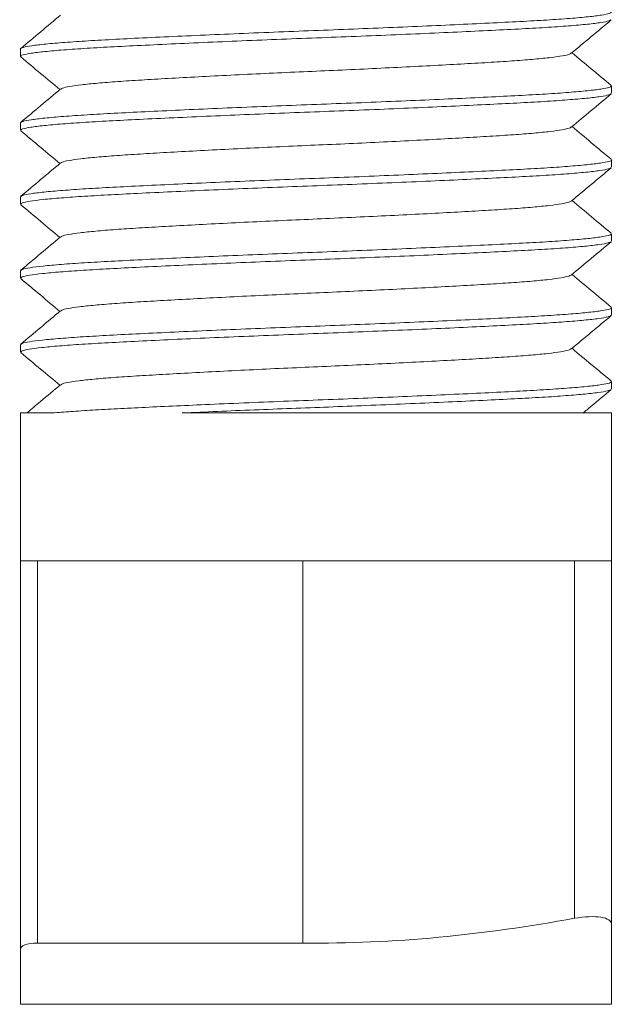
# Model space of a CAD drawing. Header units: millimetres. Extents: x 0 to 210, y 0 to 297.
# Tile 5 of 8: x 118 to 134, y 114 to 141. Entities that reach past the tile are written whole.
import ezdxf

# ---------------------------------------------------------------- set-up
doc = ezdxf.new("R2010")
doc.units = ezdxf.units.MM

msp = doc.modelspace()

# ---------------------------------------------------------------- linework, layer by layer
at = {"color": 7, "linetype": 'Continuous', "lineweight": 15}
for p, q in [((118.333, 139.852), (118.333, 139.652)), ((134.333, 138.652), (134.333, 138.852)), ((118.333, 137.852), (118.333, 137.652)), ((134.333, 136.652), (134.333, 136.852)), ((118.333, 135.852), (118.333, 135.652)), ((134.333, 134.652), (134.333, 134.852)), ((118.333, 133.852), (118.333, 133.652)), ((134.333, 132.652), (134.333, 132.852)), ((118.333, 131.852), (118.333, 131.652)), ((134.333, 130.652), (134.333, 130.852)), ((118.333, 130.002), (118.333, 126.002)), ((118.333, 130.002), (119.198, 130.002)), ((122.715, 130.002), (134.333, 130.002)), ((134.333, 126.002), (134.333, 130.002)), ((118.333, 115.481), (118.333, 126.002)), ((118.333, 126.002), (118.794, 126.002)), ((118.794, 126.002), (118.794, 115.659)), ((125.98, 126.002), (118.794, 126.002)), ((125.98, 126.002), (125.98, 115.659)), ((125.98, 126.002), (133.333, 126.002)), ((133.333, 116.329), (133.333, 126.002)), ((133.333, 126.002), (134.333, 126.002)), ((134.333, 126.002), (134.333, 116.171)), ((125.98, 115.659), (118.794, 115.659)), ((118.333, 114.002), (134.333, 114.002))]:
    msp.add_line(p, q, dxfattribs=at)
for points, knots in [([(134.328, 140.851), (134.318, 140.839), (134.297, 140.812), (134.082, 140.769), (133.726, 140.724), (133.226, 140.679), (132.602, 140.635), (131.867, 140.594), (131.03, 140.552), (130.097, 140.508), (129.086, 140.463), (128.026, 140.418), (126.946, 140.375), (125.859, 140.334), (124.777, 140.291), (123.713, 140.246), (122.694, 140.201), (121.75, 140.157), (120.9, 140.114), (120.152, 140.073), (119.513, 140.03), (118.997, 139.985), (118.616, 139.94), (118.4, 139.895), (118.311, 139.867), (118.335, 139.852), (118.336, 139.852)], [0, 0, 0, 0, 0.03959, 0.083229, 0.127265, 0.171279, 0.214854, 0.257634, 0.300719, 0.344499, 0.388569, 0.43251, 0.475908, 0.518594, 0.561894, 0.605788, 0.649865, 0.693705, 0.736901, 0.779618, 0.823108, 0.867089, 0.911145, 0.954858, 0.997826, 1, 1, 1, 1]), ([(119.421, 140.768), (119.241, 140.618), (118.881, 140.317), (118.522, 140.016), (118.342, 139.866)], [0, 0, 0, 0, 0.499974, 1, 1, 1, 1]), ([(134.307, 140.637), (134.298, 140.629), (134.273, 140.606), (134.066, 140.567), (133.704, 140.522), (133.196, 140.477), (132.567, 140.433), (131.827, 140.392), (130.985, 140.35), (130.047, 140.305), (129.033, 140.26), (127.971, 140.216), (126.89, 140.172), (125.803, 140.132), (124.722, 140.089), (123.659, 140.044), (122.644, 139.999), (121.704, 139.954), (120.859, 139.912), (120.116, 139.871), (119.483, 139.827), (118.974, 139.782), (118.602, 139.737), (118.388, 139.693), (118.308, 139.661), (118.347, 139.642), (118.357, 139.637)], [0, 0, 0, 0, 0.027206, 0.070876, 0.114922, 0.158925, 0.202469, 0.245221, 0.288353, 0.332159, 0.376234, 0.420158, 0.463519, 0.506203, 0.549544, 0.593459, 0.637536, 0.681354, 0.724507, 0.767247, 0.810773, 0.85477, 0.89882, 0.942505, 0.985427, 1, 1, 1, 1]), ([(133.245, 139.735), (133.425, 139.886), (133.784, 140.187), (134.144, 140.487), (134.324, 140.638)], [0, 0, 0, 0, 0.499974, 1, 1, 1, 1]), ([(118.341, 139.638), (118.521, 139.487), (118.874, 139.192), (119.228, 138.897), (119.401, 138.752)], [0, 0, 0, 0, 0.509116, 1, 1, 1, 1]), ([(133.229, 139.735), (133.222, 139.727), (133.2, 139.705), (133.023, 139.667), (132.711, 139.622), (132.271, 139.577), (131.727, 139.533), (131.086, 139.492), (130.358, 139.45), (129.546, 139.405), (128.669, 139.36), (127.75, 139.316), (126.815, 139.272), (125.875, 139.232), (124.939, 139.189), (124.02, 139.144), (123.141, 139.099), (122.328, 139.054), (121.597, 139.012), (120.954, 138.971), (120.407, 138.927), (119.965, 138.882), (119.649, 138.837), (119.468, 138.799), (119.445, 138.776), (119.436, 138.768)], [0, 0, 0, 0, 0.025828, 0.07103, 0.116621, 0.162167, 0.207236, 0.251487, 0.296129, 0.341471, 0.387092, 0.432556, 0.477437, 0.521616, 0.566476, 0.611931, 0.657553, 0.702908, 0.747574, 0.791811, 0.836863, 0.882402, 0.927997, 0.973214, 1, 1, 1, 1]), ([(134.324, 138.866), (134.144, 139.016), (133.791, 139.311), (133.437, 139.607), (133.264, 139.752)], [0, 0, 0, 0, 0.509382, 1, 1, 1, 1]), ([(134.331, 138.852), (134.318, 138.838), (134.293, 138.811), (134.068, 138.767), (133.704, 138.722), (133.197, 138.677), (132.567, 138.633), (131.827, 138.592), (130.985, 138.55), (130.047, 138.505), (129.033, 138.46), (127.971, 138.416), (126.89, 138.372), (125.803, 138.332), (124.722, 138.289), (123.659, 138.244), (122.644, 138.199), (121.704, 138.154), (120.859, 138.112), (120.116, 138.071), (119.483, 138.027), (118.973, 137.982), (118.605, 137.937), (118.375, 137.893), (118.347, 137.865), (118.333, 137.852)], [0, 0, 0, 0, 0.04181, 0.085479, 0.129524, 0.173525, 0.217067, 0.259818, 0.302948, 0.346753, 0.390827, 0.43475, 0.478109, 0.520791, 0.564131, 0.608045, 0.65212, 0.695937, 0.739089, 0.781827, 0.825352, 0.869347, 0.913396, 0.95708, 1, 1, 1, 1]), ([(134.308, 138.637), (134.297, 138.628), (134.268, 138.604), (134.051, 138.565), (133.681, 138.52), (133.167, 138.475), (132.531, 138.431), (131.786, 138.39), (130.939, 138.348), (129.997, 138.303), (128.979, 138.258), (127.916, 138.213), (126.834, 138.17), (125.748, 138.13), (124.667, 138.086), (123.606, 138.042), (122.593, 137.996), (121.658, 137.952), (120.818, 137.91), (120.081, 137.869), (119.454, 137.825), (118.951, 137.78), (118.59, 137.735), (118.371, 137.692), (118.347, 137.665), (118.336, 137.652)], [0, 0, 0, 0, 0.029665, 0.07402, 0.118735, 0.163384, 0.207545, 0.250915, 0.294737, 0.339225, 0.383963, 0.428527, 0.472498, 0.515823, 0.559854, 0.604446, 0.64918, 0.69363, 0.737386, 0.780794, 0.825007, 0.869676, 0.914378, 0.958688, 1, 1, 1, 1]), ([(119.421, 138.768), (119.241, 138.618), (118.881, 138.317), (118.521, 138.016), (118.341, 137.866)], [0, 0, 0, 0, 0.499973, 1, 1, 1, 1]), ([(133.244, 137.735), (133.424, 137.886), (133.784, 138.186), (134.144, 138.487), (134.324, 138.637)], [0, 0, 0, 0, 0.499975, 1, 1, 1, 1]), ([(134.324, 136.866), (134.144, 137.016), (133.791, 137.311), (133.437, 137.607), (133.264, 137.752)], [0, 0, 0, 0, 0.5092652, 1, 1, 1, 1]), ([(118.341, 137.637), (118.521, 137.487), (118.875, 137.192), (119.228, 136.896), (119.401, 136.752)], [0, 0, 0, 0, 0.509272, 1, 1, 1, 1]), ([(133.23, 137.735), (133.22, 137.726), (133.195, 137.704), (133.01, 137.665), (132.691, 137.62), (132.246, 137.575), (131.696, 137.531), (131.051, 137.49), (130.318, 137.448), (129.503, 137.403), (128.623, 137.358), (127.702, 137.313), (126.767, 137.27), (125.827, 137.23), (124.891, 137.186), (123.973, 137.142), (123.097, 137.096), (122.288, 137.052), (121.562, 137.01), (120.924, 136.969), (120.382, 136.925), (119.945, 136.88), (119.636, 136.835), (119.463, 136.797), (119.443, 136.776), (119.436, 136.768)], [0, 0, 0, 0, 0.027963, 0.073203, 0.11881, 0.164351, 0.209393, 0.253626, 0.298323, 0.343698, 0.38933, 0.434782, 0.47963, 0.523818, 0.568727, 0.614209, 0.659837, 0.705174, 0.749802, 0.794075, 0.83917, 0.88473, 0.930325, 0.975519, 1, 1, 1, 1]), ([(134.331, 136.852), (134.332, 136.851), (134.356, 136.837), (134.269, 136.809), (134.057, 136.765), (133.68, 136.72), (133.167, 136.675), (132.531, 136.631), (131.786, 136.59), (130.939, 136.548), (129.997, 136.503), (128.979, 136.458), (127.916, 136.413), (126.834, 136.37), (125.748, 136.33), (124.667, 136.286), (123.606, 136.242), (122.593, 136.196), (121.658, 136.152), (120.818, 136.11), (120.081, 136.069), (119.454, 136.025), (118.951, 135.98), (118.59, 135.935), (118.371, 135.892), (118.347, 135.865), (118.336, 135.852)], [0, 0, 0, 0, 0.001086, 0.044031, 0.087729, 0.131782, 0.17577, 0.219277, 0.262005, 0.305179, 0.349007, 0.393084, 0.436987, 0.480307, 0.522991, 0.56637, 0.610302, 0.654374, 0.698166, 0.741274, 0.784039, 0.827598, 0.871605, 0.915646, 0.9593, 1, 1, 1, 1]), ([(119.421, 136.768), (119.241, 136.618), (118.881, 136.317), (118.521, 136.016), (118.341, 135.866)], [0, 0, 0, 0, 0.499974, 1, 1, 1, 1]), ([(134.31, 136.637), (134.296, 136.627), (134.262, 136.603), (134.036, 136.562), (133.658, 136.517), (133.137, 136.472), (132.496, 136.429), (131.745, 136.388), (130.893, 136.345), (129.946, 136.301), (128.926, 136.256), (127.861, 136.211), (126.778, 136.168), (125.692, 136.127), (124.612, 136.084), (123.552, 136.039), (122.543, 135.994), (121.612, 135.95), (120.778, 135.908), (120.046, 135.867), (119.425, 135.823), (118.928, 135.778), (118.576, 135.733), (118.366, 135.69), (118.348, 135.664), (118.339, 135.652)], [0, 0, 0, 0, 0.031983, 0.076364, 0.121083, 0.165714, 0.209837, 0.253184, 0.297048, 0.341556, 0.386293, 0.430833, 0.47476, 0.518089, 0.562156, 0.606762, 0.65149, 0.695912, 0.739618, 0.783055, 0.827299, 0.871977, 0.916667, 0.960943, 1, 1, 1, 1]), ([(133.244, 135.735), (133.424, 135.886), (133.784, 136.186), (134.144, 136.487), (134.324, 136.637)], [0, 0, 0, 0, 0.499973, 1, 1, 1, 1]), ([(118.341, 135.637), (118.521, 135.487), (118.875, 135.192), (119.228, 134.896), (119.401, 134.752)], [0, 0, 0, 0, 0.509274, 1, 1, 1, 1]), ([(133.231, 135.735), (133.219, 135.726), (133.19, 135.702), (132.997, 135.662), (132.671, 135.617), (132.22, 135.572), (131.665, 135.529), (131.015, 135.488), (130.278, 135.445), (129.459, 135.401), (128.576, 135.356), (127.655, 135.311), (126.718, 135.268), (125.778, 135.227), (124.844, 135.184), (123.927, 135.139), (123.054, 135.094), (122.249, 135.05), (121.527, 135.008), (120.893, 134.967), (120.356, 134.923), (119.926, 134.878), (119.624, 134.833), (119.458, 134.796), (119.442, 134.775), (119.436, 134.768)], [0, 0, 0, 0, 0.030246, 0.075509, 0.121117, 0.166636, 0.211636, 0.255844, 0.30058, 0.345972, 0.3916, 0.437026, 0.481826, 0.526015, 0.570957, 0.616451, 0.662068, 0.707373, 0.751948, 0.796247, 0.841371, 0.886938, 0.932516, 0.977673, 1, 1, 1, 1]), ([(134.324, 134.865), (134.144, 135.016), (133.791, 135.311), (133.437, 135.607), (133.264, 135.752)], [0, 0, 0, 0, 0.509122, 1, 1, 1, 1]), ([(134.328, 134.852), (134.329, 134.851), (134.353, 134.836), (134.262, 134.807), (134.041, 134.762), (133.657, 134.717), (133.138, 134.672), (132.496, 134.629), (131.745, 134.588), (130.893, 134.545), (129.946, 134.501), (128.926, 134.456), (127.861, 134.411), (126.778, 134.368), (125.692, 134.327), (124.612, 134.284), (123.552, 134.239), (122.543, 134.194), (121.612, 134.15), (120.778, 134.108), (120.046, 134.067), (119.425, 134.023), (118.928, 133.978), (118.576, 133.933), (118.366, 133.89), (118.348, 133.864), (118.339, 133.852)], [0, 0, 0, 0, 0.003262, 0.046254, 0.089981, 0.134041, 0.178014, 0.221486, 0.264195, 0.307412, 0.351263, 0.395341, 0.439224, 0.482504, 0.525194, 0.568611, 0.61256, 0.656628, 0.700395, 0.743457, 0.786253, 0.829845, 0.873865, 0.917895, 0.961519, 1, 1, 1, 1]), ([(119.421, 134.768), (119.241, 134.617), (118.881, 134.317), (118.521, 134.016), (118.341, 133.866)], [0, 0, 0, 0, 0.499974, 1, 1, 1, 1]), ([(134.311, 134.637), (134.294, 134.626), (134.256, 134.601), (134.02, 134.56), (133.635, 134.515), (133.107, 134.47), (132.46, 134.427), (131.704, 134.386), (130.846, 134.343), (129.895, 134.299), (128.872, 134.253), (127.805, 134.209), (126.723, 134.166), (125.636, 134.125), (124.557, 134.082), (123.499, 134.037), (122.493, 133.992), (121.567, 133.948), (120.738, 133.906), (120.011, 133.864), (119.397, 133.82), (118.907, 133.775), (118.562, 133.73), (118.362, 133.689), (118.348, 133.663), (118.342, 133.652)], [0, 0, 0, 0, 0.033926, 0.078349, 0.123089, 0.167719, 0.211819, 0.255167, 0.299087, 0.343631, 0.388384, 0.432917, 0.476817, 0.520171, 0.564289, 0.608928, 0.653664, 0.698074, 0.741747, 0.785235, 0.829526, 0.87423, 0.918923, 0.963182, 1, 1, 1, 1]), ([(133.244, 133.735), (133.424, 133.885), (133.784, 134.186), (134.144, 134.487), (134.324, 134.637)], [0, 0, 0, 0, 0.499974, 1, 1, 1, 1]), ([(134.324, 132.866), (134.144, 133.016), (133.791, 133.311), (133.437, 133.607), (133.264, 133.752)], [0, 0, 0, 0, 0.509383, 1, 1, 1, 1]), ([(118.342, 133.637), (118.521, 133.487), (118.875, 133.192), (119.228, 132.896), (119.401, 132.752)], [0, 0, 0, 0, 0.509361, 1, 1, 1, 1]), ([(133.232, 133.735), (133.218, 133.725), (133.185, 133.7), (132.983, 133.66), (132.651, 133.615), (132.194, 133.57), (131.634, 133.527), (130.98, 133.486), (130.238, 133.443), (129.415, 133.399), (128.53, 133.353), (127.607, 133.309), (126.67, 133.266), (125.73, 133.225), (124.796, 133.182), (123.881, 133.137), (123.011, 133.092), (122.21, 133.048), (121.492, 133.006), (120.863, 132.964), (120.332, 132.92), (119.907, 132.875), (119.612, 132.83), (119.454, 132.794), (119.441, 132.774), (119.437, 132.768)], [0, 0, 0, 0, 0.032292, 0.077613, 0.123257, 0.168788, 0.213779, 0.258002, 0.302809, 0.348253, 0.39391, 0.439344, 0.484129, 0.528358, 0.573368, 0.618908, 0.664549, 0.709856, 0.754411, 0.798777, 0.843962, 0.88957, 0.935166, 0.980319, 1, 1, 1, 1]), ([(134.325, 132.852), (134.327, 132.85), (134.35, 132.834), (134.255, 132.804), (134.025, 132.76), (133.633, 132.715), (133.108, 132.67), (132.46, 132.627), (131.704, 132.586), (130.846, 132.543), (129.895, 132.499), (128.872, 132.453), (127.805, 132.409), (126.723, 132.366), (125.636, 132.325), (124.557, 132.282), (123.499, 132.237), (122.493, 132.192), (121.567, 132.148), (120.738, 132.106), (120.011, 132.064), (119.397, 132.02), (118.907, 131.975), (118.562, 131.93), (118.362, 131.889), (118.348, 131.863), (118.342, 131.852)], [0, 0, 0, 0, 0.0054417, 0.0484808, 0.0922344, 0.1363001, 0.1802577, 0.2236932, 0.2663881, 0.309647, 0.3535201, 0.3975983, 0.4414607, 0.4846987, 0.5273999, 0.5708538, 0.6148193, 0.6588822, 0.7026225, 0.7456383, 0.7884709, 0.8320943, 0.876125, 0.9201448, 0.9637364, 1, 1, 1, 1]), ([(119.421, 132.768), (119.241, 132.618), (118.881, 132.317), (118.522, 132.016), (118.342, 131.866)], [0, 0, 0, 0, 0.499975, 1, 1, 1, 1]), ([(134.314, 132.637), (134.294, 132.626), (134.251, 132.6), (134.004, 132.558), (133.611, 132.513), (133.077, 132.468), (132.424, 132.425), (131.662, 132.384), (130.8, 132.341), (129.844, 132.296), (128.818, 132.251), (127.75, 132.207), (126.667, 132.164), (125.581, 132.123), (124.502, 132.08), (123.446, 132.035), (122.444, 131.99), (121.522, 131.945), (120.698, 131.904), (119.977, 131.862), (119.368, 131.818), (118.885, 131.773), (118.548, 131.728), (118.358, 131.687), (118.349, 131.662), (118.344, 131.652)], [0, 0, 0, 0, 0.036608, 0.081038, 0.125763, 0.170357, 0.214399, 0.25772, 0.301663, 0.346209, 0.390941, 0.435432, 0.479269, 0.522621, 0.566757, 0.611391, 0.656102, 0.700464, 0.744071, 0.787582, 0.831885, 0.876579, 0.921241, 0.965447, 1, 1, 1, 1]), ([(133.245, 131.735), (133.425, 131.886), (133.784, 132.186), (134.144, 132.487), (134.324, 132.638)], [0, 0, 0, 0, 0.499974, 1, 1, 1, 1]), ([(118.341, 131.638), (118.521, 131.487), (118.874, 131.192), (119.228, 130.897), (119.401, 130.752)], [0, 0, 0, 0, 0.509087, 1, 1, 1, 1]), ([(133.234, 131.735), (133.218, 131.724), (133.18, 131.699), (132.969, 131.658), (132.63, 131.613), (132.168, 131.568), (131.603, 131.525), (130.944, 131.484), (130.198, 131.441), (129.371, 131.396), (128.483, 131.351), (127.559, 131.307), (126.622, 131.264), (125.682, 131.223), (124.749, 131.18), (123.835, 131.135), (122.968, 131.09), (122.171, 131.045), (121.458, 131.004), (120.834, 130.962), (120.307, 130.918), (119.888, 130.873), (119.6, 130.828), (119.449, 130.793), (119.439, 130.774), (119.436, 130.768)], [0, 0, 0, 0, 0.03501, 0.08033, 0.125951, 0.171437, 0.216361, 0.260547, 0.30537, 0.350808, 0.396436, 0.441818, 0.486532, 0.530751, 0.57577, 0.621298, 0.666904, 0.712154, 0.756633, 0.801014, 0.846204, 0.891793, 0.93735, 0.98244, 1, 1, 1, 1]), ([(134.324, 130.866), (134.144, 131.016), (133.791, 131.311), (133.437, 131.607), (133.264, 131.752)], [0, 0, 0, 0, 0.509251, 1, 1, 1, 1]), ([(134.322, 130.852), (134.325, 130.849), (134.348, 130.833), (134.247, 130.802), (134.009, 130.758), (133.61, 130.713), (133.077, 130.668), (132.424, 130.625), (131.662, 130.584), (130.8, 130.541), (129.844, 130.496), (128.818, 130.451), (127.75, 130.407), (126.667, 130.364), (125.581, 130.323), (124.502, 130.28), (123.483, 130.236), (122.548, 130.194), (121.71, 130.155), (120.95, 130.116), (120.273, 130.08), (119.673, 130.041), (119.357, 130.015), (119.198, 130.002)], [0, 0, 0, 0, 0.008964, 0.059613, 0.11108, 0.162888, 0.214544, 0.265562, 0.315743, 0.366646, 0.418246, 0.470063, 0.521601, 0.57238, 0.622598, 0.673724, 0.725427, 0.771797, 0.817883, 0.863345, 0.908237, 0.953836, 1, 1, 1, 1]), ([(119.421, 130.768), (119.241, 130.618), (118.937, 130.364), (118.634, 130.11), (118.51, 130.007)], [0, 0, 0, 0, 0.5925, 1, 1, 1, 1]), ([(134.317, 130.637), (134.294, 130.625), (134.245, 130.598), (133.987, 130.555), (133.587, 130.51), (133.046, 130.466), (132.387, 130.422), (131.62, 130.382), (130.753, 130.339), (129.793, 130.294), (128.764, 130.249), (127.717, 130.205), (126.68, 130.164), (125.664, 130.126), (124.654, 130.086), (123.656, 130.044), (123.029, 130.016), (122.715, 130.002)], [0, 0, 0, 0, 0.060165, 0.129187, 0.198634, 0.267843, 0.336164, 0.403419, 0.471709, 0.540903, 0.610352, 0.679394, 0.743106, 0.806092, 0.870149, 0.934963, 1, 1, 1, 1]), ([(133.556, 129.996), (133.632, 130.059), (133.888, 130.273), (134.144, 130.487), (134.324, 130.637)], [0, 0, 0, 0, 0.296971, 1, 1, 1, 1]), ([(133.333, 116.329), (132.11, 116.107), (130.884, 115.931), (128.433, 115.7), (127.207, 115.646), (125.98, 115.659)], [0, 0, 0, 0, 0.5, 0.5, 1, 1, 1, 1]), ([(134.333, 116.171), (134.333, 116.259), (134.232, 116.328), (133.863, 116.388), (133.597, 116.377), (133.333, 116.329)], [0, 0, 0, 0, 0.5, 0.5, 1, 1, 1, 1]), ([(134.333, 114.002), (134.333, 114.293), (134.333, 114.637), (134.333, 115.372), (134.333, 115.766), (134.333, 116.171)], [0, 0, 0, 0, 0.5, 0.5, 1, 1, 1, 1]), ([(118.794, 115.659), (118.649, 115.659), (118.532, 115.642), (118.373, 115.58), (118.333, 115.535), (118.333, 115.481)], [0, 0, 0, 0, 0.5, 0.5, 1, 1, 1, 1])]:
    msp.add_open_spline(points, degree=3, knots=knots, dxfattribs=at)
msp.add_open_spline([(118.333, 115.481), (118.333, 114.932), (118.333, 114.416), (118.333, 114.002)], degree=3, dxfattribs=at)

doc.saveas('drawing.dxf')
